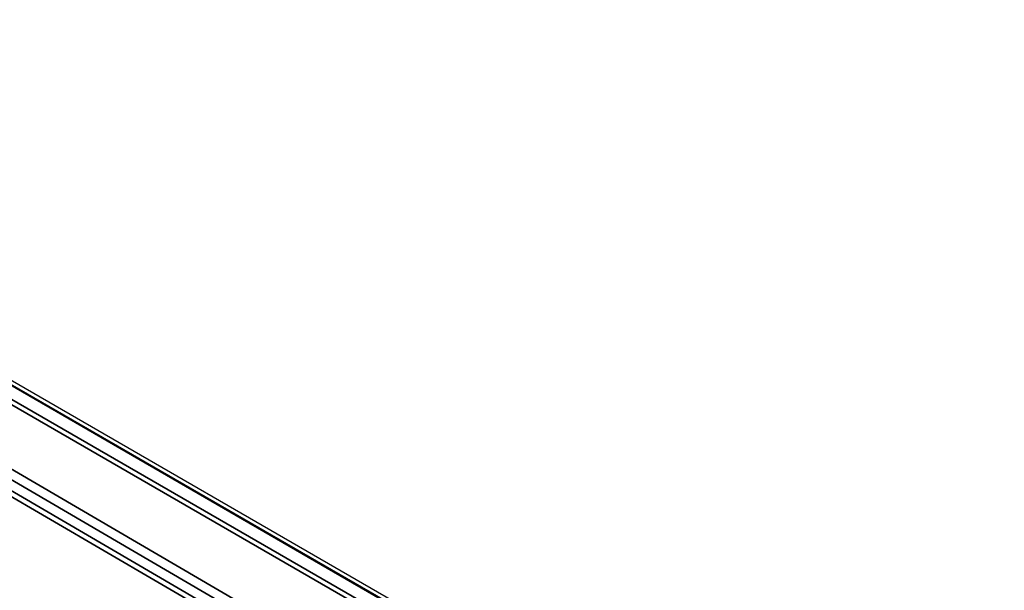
# Model space of a CAD drawing. Header units: millimetres. Extents: x -11430 to 11430, y -488 to 4365.
# Tile 21 of 92: x 2116 to 2190, y 1214 to 1257. Entities that reach past the tile are written whole.
import ezdxf

# ---------------------------------------------------------------- set-up
doc = ezdxf.new("R2010")
doc.units = ezdxf.units.MM
doc.header["$LTSCALE"] = 15
doc.layers.add('_Sichtbarkanten', color=7, linetype='Continuous', lineweight=25)
doc.layers.add('Sichtbar schmal (ISO)', color=7, linetype='Continuous', lineweight=35)

msp = doc.modelspace()

# ---------------------------------------------------------------- linework, layer by layer
at = {"layer": '_Sichtbarkanten'}
for p, q in [((2068.204, 1257.299), (2313.57, 1115.637)), ((2067.855, 1257.172), (2313.468, 1115.367))]:
    msp.add_line(p, q, dxfattribs=at)
at = {"layer": 'Sichtbar schmal (ISO)'}
for p, q in [((2066.847, 1256.642), (2312.447, 1114.845)), ((2313.343, 1115.355), (2067.73, 1257.16)), ((2312.27, 1114.542), (2066.67, 1256.34)), ((2066.67, 1251.763), (2158.458, 1198.204)), ((2158.104, 1197.599), (2066.315, 1251.159)), ((2142.26, 1205.579), (2083.69, 1239.749)), ((2142.663, 1205.785), (2084.093, 1239.955))]:
    msp.add_line(p, q, dxfattribs=at)

doc.saveas('drawing.dxf')
